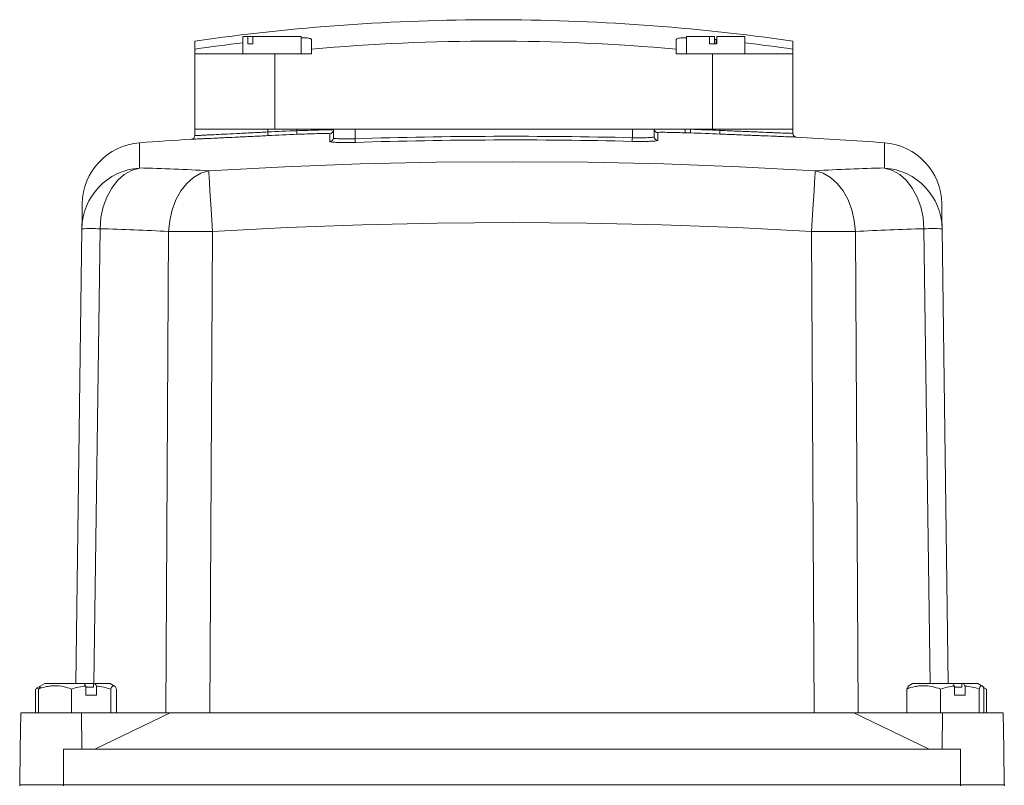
# Model space of a CAD drawing. Header units: millimetres. Extents: x 62 to 845, y 148 to 834.
# Tile 18 of 27: x 113 to 248, y 729 to 834. Entities that reach past the tile are written whole.
import ezdxf

# ---------------------------------------------------------------- set-up
doc = ezdxf.new("R2010")
doc.units = ezdxf.units.MM

msp = doc.modelspace()

# ---------------------------------------------------------------- linework, layer by layer
at = {"color": 7, "linetype": 'Continuous', "lineweight": 15}
for p, q in [((143.5, 831.86), (143.5, 829.46)), ((144.2, 831.86), (143.5, 831.86)), ((144.2, 830.86), (144.2, 831.86)), ((144.2, 831.86), (144.86, 831.86)), ((151.5, 831.86), (144.86, 831.86)), ((144.86, 831.86), (144.86, 830.86)), ((151.5, 829.46), (151.5, 831.86)), ((204.31, 831.86), (204.31, 829.46)), ((207.48, 831.86), (204.31, 831.86)), ((207.48, 830.86), (207.48, 831.86)), ((207.48, 831.86), (208.15, 831.86)), ((208.15, 831.86), (208.15, 830.86)), ((208.48, 831.86), (208.48, 830.86)), ((212.31, 831.86), (208.48, 831.86)), ((212.31, 829.46), (212.31, 831.86)), ((136.92, 830.13), (136.92, 831.23)), ((144.86, 830.86), (144.2, 830.86)), ((152.91, 831.45), (152.91, 830.13)), ((202.91, 830.13), (202.91, 831.45)), ((208.48, 830.86), (207.48, 830.86)), ((208.15, 831.47), (208.41, 831.45)), ((218.9, 831.23), (218.9, 830.13)), ((136.92, 829.46), (136.92, 830.13)), ((136.92, 829.46), (136.92, 819.16)), ((147.91, 829.46), (136.92, 829.46)), ((147.91, 829.46), (147.91, 819.16)), ((152.91, 829.46), (147.91, 829.46)), ((152.91, 830.13), (152.91, 829.46)), ((202.91, 829.46), (202.91, 830.13)), ((207.91, 829.46), (202.91, 829.46)), ((207.91, 829.46), (207.91, 819.16)), ((218.9, 829.46), (207.91, 829.46)), ((218.9, 830.13), (218.9, 829.46)), ((218.9, 829.46), (218.9, 819.16)), ((136.91, 818.28), (136.91, 819.16)), ((136.91, 819.16), (146.91, 819.16)), ((146.91, 818.77), (146.91, 819.16)), ((146.91, 819.16), (150.91, 819.16)), ((150.91, 818.95), (150.91, 819.16)), ((150.91, 819.16), (155.91, 819.16)), ((155.42, 817.46), (155.42, 818.53)), ((155.91, 819.16), (158.91, 819.16)), ((155.91, 817.95), (155.91, 819.16)), ((158.91, 817.85), (158.91, 819.16)), ((158.91, 819.16), (196.91, 819.16)), ((196.91, 819.16), (199.91, 819.16)), ((196.91, 817.99), (196.91, 819.16)), ((199.91, 818.12), (199.91, 819.16)), ((199.91, 819.16), (204.14, 819.16)), ((200.39, 818.66), (200.39, 817.62)), ((204.14, 819.16), (204.91, 819.16)), ((204.89, 818.64), (204.2, 818.66)), ((204.91, 819.14), (204.91, 819.16)), ((204.91, 819.16), (208.91, 819.16)), ((208.91, 818.99), (208.91, 819.16)), ((208.91, 819.16), (218.91, 819.16)), ((218.91, 818.57), (218.91, 819.16)), ((120.59, 743.16), (121.43, 805.51)), ((132.95, 739.16), (133.32, 805.14)), ((139.33, 805.14), (138.96, 739.16)), ((221.85, 739.16), (221.48, 805.14)), ((227.49, 805.14), (227.86, 739.16)), ((239.38, 805.51), (240.22, 743.16)), ((115.39, 742.54), (115.06, 742.41)), ((115.73, 742.81), (115.21, 742.51)), ((115.47, 742.41), (115.77, 742.73)), ((116.34, 743.16), (115.73, 742.81)), ((121.74, 743.16), (116.34, 743.16)), ((123.08, 743.16), (121.74, 743.16)), ((121.96, 741.56), (121.96, 742.82)), ((123.04, 742.66), (121.96, 742.66)), ((123.04, 742.66), (123.04, 743.16)), ((123.22, 743.16), (123.04, 743.16)), ((125.29, 743.16), (123.22, 743.16)), ((123.44, 742.82), (123.44, 741.56)), ((125.91, 742.81), (125.29, 743.16)), ((234.52, 742.41), (234.78, 742.74)), ((235.34, 743.16), (234.74, 742.82)), ((240.83, 743.16), (235.34, 743.16)), ((242.1, 743.16), (240.83, 743.16)), ((241.06, 741.56), (241.06, 742.82)), ((242.1, 742.66), (241.06, 742.66)), ((242.1, 742.66), (242.1, 743.16)), ((242.3, 743.16), (242.1, 743.16)), ((244.29, 743.16), (242.3, 743.16)), ((242.53, 742.82), (242.53, 741.56)), ((244.89, 742.82), (244.29, 743.16)), ((245.13, 742.68), (244.89, 742.82)), ((245.47, 742.41), (245.08, 742.59)), ((115.06, 742.41), (115.06, 739.16)), ((115.47, 742.41), (115.47, 739.16)), ((120.03, 742.41), (120.03, 739.16)), ((123.44, 741.56), (121.96, 741.56)), ((125.38, 742.41), (125.38, 739.16)), ((126.17, 742.41), (126.17, 739.16)), ((234.52, 742.41), (234.52, 739.16)), ((239.15, 742.41), (239.15, 739.16)), ((242.53, 741.56), (241.06, 741.56)), ((244.45, 742.41), (244.45, 739.16)), ((245.12, 742.41), (245.12, 739.16)), ((245.47, 742.41), (245.47, 739.16)), ((113.08, 739.16), (112.99, 734.16)), ((121.4, 739.16), (113.08, 739.16)), ((121.4, 739.16), (121.44, 734.16)), ((133.54, 739.16), (121.4, 739.16)), ((123.21, 734.16), (133.54, 739.16)), ((227.27, 739.16), (133.54, 739.16)), ((227.27, 739.16), (237.6, 734.16)), ((239.41, 739.16), (227.27, 739.16)), ((239.41, 739.16), (239.37, 734.16)), ((247.73, 739.16), (239.41, 739.16)), ((247.82, 734.16), (247.73, 739.16)), ((112.99, 734.16), (112.91, 729.26)), ((241.91, 734.16), (118.91, 734.16)), ((118.91, 734.16), (118.91, 729.26)), ((241.91, 734.16), (241.91, 729.26)), ((247.82, 734.16), (247.9, 729.26)), ((112.91, 729.26), (112.91, 729.16)), ((118.91, 729.26), (112.91, 729.26)), ((118.91, 729.26), (118.91, 729.16)), ((241.91, 729.26), (118.91, 729.26)), ((241.91, 729.26), (241.91, 729.16)), ((247.91, 729.26), (241.91, 729.26)), ((247.91, 729.26), (247.91, 729.16))]:
    msp.add_line(p, q, dxfattribs=at)
at = {"color": 8, "linetype": 'Continuous', "lineweight": 15}
for p, q in [((208.41, 830.86), (208.41, 831.45)), ((136.44, 817.78), (136.44, 817.78)), ((219.38, 818.08), (219.38, 818.08)), ((123.92, 805.51), (123.08, 743.16)), ((237.73, 743.16), (236.89, 805.51))]:
    msp.add_line(p, q, dxfattribs=at)
at = {"color": 7, "linetype": 'Continuous', "lineweight": 15, "flags": 128}
for points in [[(146.93, 818.27), (146.93, 818.28), (146.93, 818.31), (146.93, 818.35), (146.92, 818.42), (146.92, 818.49), (146.91, 818.58), (146.91, 818.67), (146.91, 818.77)], [(150.93, 818.45), (150.93, 818.46), (150.92, 818.49), (150.92, 818.53), (150.92, 818.6), (150.92, 818.67), (150.91, 818.76), (150.91, 818.85), (150.91, 818.95)], [(204.91, 819.14), (204.9, 819.04), (204.9, 818.95), (204.9, 818.86), (204.89, 818.79), (204.89, 818.73), (204.89, 818.68), (204.89, 818.65), (204.89, 818.64)], [(208.91, 818.99), (208.9, 818.89), (208.9, 818.8), (208.89, 818.71), (208.89, 818.64), (208.89, 818.58), (208.89, 818.53), (208.89, 818.5), (208.89, 818.49)], [(158.91, 817.85), (158.91, 817.76), (158.91, 817.67), (158.91, 817.58), (158.92, 817.51), (158.92, 817.45), (158.92, 817.4), (158.92, 817.37), (158.92, 817.35)], [(196.91, 817.99), (196.9, 817.89), (196.9, 817.8), (196.9, 817.72), (196.9, 817.65), (196.9, 817.58), (196.89, 817.54), (196.89, 817.5), (196.89, 817.49)], [(138.82, 813.45), (149.21, 814), (159.6, 814.39), (170, 814.62), (180.41, 814.7), (190.81, 814.62), (201.21, 814.39), (211.6, 814), (221.99, 813.45)], [(129.31, 813.83), (128.25, 813.51), (127.25, 812.93), (126.33, 812.11), (125.53, 811.07), (124.87, 809.85), (124.37, 808.49), (124.05, 807.03), (123.92, 805.51)], [(133.32, 805.14), (133.47, 806.65), (133.81, 808.11), (134.33, 809.47), (135, 810.69), (135.82, 811.73), (136.75, 812.55), (137.76, 813.13), (138.82, 813.45)], [(138.82, 813.45), (138.84, 813.14), (138.88, 812.57), (138.93, 811.75), (138.99, 810.72), (139.07, 809.49), (139.15, 808.13), (139.24, 806.66), (139.33, 805.14)], [(221.48, 805.14), (221.58, 806.66), (221.66, 808.13), (221.75, 809.49), (221.82, 810.72), (221.88, 811.75), (221.93, 812.57), (221.97, 813.14), (221.99, 813.45)], [(221.99, 813.45), (223.05, 813.13), (224.06, 812.55), (224.99, 811.73), (225.81, 810.69), (226.49, 809.47), (227, 808.11), (227.34, 806.65), (227.49, 805.14)], [(236.89, 805.51), (236.76, 807.03), (236.44, 808.49), (235.94, 809.85), (235.28, 811.07), (234.48, 812.11), (233.56, 812.93), (232.56, 813.51), (231.5, 813.83)], [(121.43, 805.51), (121.45, 807.01), (121.46, 808.08), (121.47, 808.72), (121.48, 808.93)], [(239.34, 808.93), (239.34, 808.72), (239.35, 808.08), (239.36, 807.01), (239.38, 805.51)], [(221.48, 805.14), (211.22, 805.67), (200.95, 806.06), (190.68, 806.29), (180.41, 806.37), (170.13, 806.29), (159.86, 806.06), (149.59, 805.67), (139.33, 805.14)]]:
    msp.add_lwpolyline(points, dxfattribs=at)
at = {"color": 8, "linetype": 'Continuous', "lineweight": 15, "flags": 128}
for points in [[(129.36, 817.3), (129.35, 817.08), (129.34, 816.43), (129.33, 815.35), (129.31, 813.83)], [(231.5, 813.83), (231.48, 815.35), (231.47, 816.43), (231.46, 817.08), (231.46, 817.3)]]:
    msp.add_lwpolyline(points, dxfattribs=at)
at = {"color": 7, "linetype": 'Continuous', "lineweight": 15}
for centre, radius, start, end in [((177.91, 546.29), 287.87, 90.0001, 98.1862), ((177.91, 546.29), 287.87, 81.8138, 90.0001), ((177.91, 546.29), 286.78, 96.8904, 98.2175), ((177.91, 546.29), 284.94, 84.9665, 95.0335), ((177.91, 546.29), 286.78, 81.7825, 83.1096), ((136.41, 818.28), 0.5, 273.6012, 0), ((136.41, 818.28), 0.5, 273.6034, 359.9977), ((180.41, 119.16), 700.41, 92.41392, 92.74147), ((180.41, 119.16), 699.91, 92.41392, 92.74147), ((155.41, 819.03), 0.5, 272.0368, 359.9928), ((180.41, 119.16), 699.02, 88.64744, 91.76254), ((200.41, 819.16), 0.5, 180.0084, 268.3704), ((200.4, 819.19), 0.5, 183.6319, 268.3739), ((200.41, 818.12), 0.5, 180.05, 268.4177), ((205.03, 819.02), 0.903, 170.6791, 203.0234), ((180.41, 119.16), 699.91, 87.66795, 87.9954), ((180.41, 119.16), 700.41, 87.66795, 87.9954), ((219.41, 818.58), 0.5, 180, 266.8084), ((219.41, 818.57), 0.5, 180.0047, 221.4171), ((129.98, 808.82), 8.5, 94.1822, 179.231), ((180.41, 119.16), 700, 93.60125, 94.18222), ((155.41, 817.96), 0.5, 271.9949, 359.9493), ((180.41, 119.16), 698.52, 88.64744, 91.76254), ((180.41, 119.16), 700, 85.81778, 86.80843), ((230.84, 808.82), 8.5, 0.769, 85.8178), ((129.9, 805.38), 8.47, 94.0245, 179.1044), ((120.15, 467.19), 346.77, 86.9131, 88.4863), ((240.66, 467.19), 346.77, 91.5137, 93.0869), ((230.91, 805.38), 8.47, 0.8956, 85.9755), ((122.67, 739.47), 66.05, 88.9203, 91.0797), ((114.87, 463), 342.63, 86.9133, 88.4862), ((136.32, 330.82), 474.33, 89.637, 90.363), ((224.49, 330.82), 474.33, 89.637, 90.363), ((245.94, 463), 342.63, 91.5138, 93.0867), ((238.14, 739.47), 66.05, 88.9203, 91.0797)]:
    msp.add_arc(centre, radius, start, end, dxfattribs=at)
at = {"color": 8, "linetype": 'Continuous', "lineweight": 15}
msp.add_arc((219.41, 818.58), 0.5, 221.4337, 266.8, dxfattribs=at)
at = {"color": 7, "linetype": 'Continuous', "lineweight": 15}
for points, knots in [([(151.5, 831.68), (151.69, 831.68), (152.32, 831.68), (152.8, 831.59), (152.87, 831.49), (152.91, 831.45)], [0, 0, 0, 0, 0.210236, 0.675175, 1, 1, 1, 1]), ([(202.91, 831.45), (202.97, 831.51), (203.11, 831.62), (203.7, 831.69), (204.24, 831.68), (204.31, 831.68)], [0, 0, 0, 0, 0.464165, 0.928511, 1, 1, 1, 1]), ([(146.93, 818.27), (146.24, 818.23), (145.56, 818.2), (144.55, 818.15), (144.22, 818.14), (143.56, 818.11), (143.23, 818.09), (142.28, 818.05), (141.68, 818.02), (140.82, 817.98), (140.55, 817.96), (140.01, 817.94), (139.76, 817.93), (139.03, 817.89), (138.6, 817.87), (138.02, 817.85), (137.84, 817.84), (137.52, 817.82), (137.22, 817.81), (136.99, 817.8), (136.79, 817.79), (136.71, 817.79), (136.51, 817.78), (136.44, 817.78), (136.44, 817.78)], [0, 0, 0, 0, 0.125, 0.125, 0.1875, 0.1875, 0.25, 0.25, 0.375, 0.375, 0.4375, 0.4375, 0.5, 0.5, 0.625, 0.625, 0.6875, 0.6875, 0.75, 0.8125, 0.8125, 0.875, 0.875, 1, 1, 1, 1]), ([(136.91, 818.28), (136.91, 818.28), (136.97, 818.28), (137.16, 818.29), (137.25, 818.29), (137.44, 818.3), (137.66, 818.31), (137.94, 818.32), (138.24, 818.34), (138.42, 818.35), (138.96, 818.37), (139.38, 818.39), (140.3, 818.44), (140.82, 818.46), (141.9, 818.52), (142.48, 818.54), (143.38, 818.59), (143.7, 818.61), (144.32, 818.64), (144.64, 818.65), (145.6, 818.7), (146.25, 818.73), (146.91, 818.77)], [0, 0, 0, 0, 0.125, 0.125, 0.1875, 0.1875, 0.25, 0.3125, 0.3125, 0.375, 0.375, 0.5, 0.5, 0.625, 0.625, 0.75, 0.75, 0.8125, 0.8125, 0.875, 0.875, 1, 1, 1, 1]), ([(150.91, 818.95), (151.28, 818.96), (152.21, 818.99), (153.61, 819.03), (154.88, 819.06), (155.74, 819.06), (155.85, 819.04), (155.91, 819.03)], [0, 0, 0, 0, 0.142224, 0.35669, 0.571091, 0.785549, 1, 1, 1, 1]), ([(155.42, 818.53), (155.37, 818.54), (155.27, 818.56), (154.5, 818.56), (153.36, 818.54), (152.1, 818.49), (151.26, 818.46), (150.93, 818.45)], [0, 0, 0, 0, 0.214445, 0.428893, 0.643288, 0.857762, 1, 1, 1, 1]), ([(196.91, 817.99), (197.3, 817.98), (197.7, 817.97), (198.24, 817.97), (198.41, 817.97), (198.74, 817.98), (198.89, 817.99), (199.17, 818), (199.29, 818), (199.51, 818.02), (199.6, 818.03), (199.75, 818.05), (199.81, 818.06), (199.89, 818.09), (199.91, 818.1), (199.91, 818.12)], [0, 0, 0, 0, 0.25, 0.25, 0.375, 0.375, 0.5, 0.5, 0.625, 0.625, 0.75, 0.75, 0.875, 0.875, 1, 1, 1, 1]), ([(204.2, 818.66), (203.87, 818.67), (203.05, 818.7), (201.88, 818.72), (200.91, 818.73), (200.45, 818.72), (200.4, 818.7), (200.39, 818.69)], [0, 0, 0, 0, 0.15841, 0.396513, 0.634384, 0.87114, 1, 1, 1, 1]), ([(200.39, 818.69), (200.39, 818.69), (200.39, 818.68), (200.39, 818.67), (200.39, 818.66)], [0, 0, 0, 0, 0.753483, 1, 1, 1, 1]), ([(219.38, 818.08), (219.38, 818.07), (219.31, 818.08), (219.11, 818.08), (219.03, 818.09), (218.83, 818.09), (218.71, 818.1), (218.32, 818.11), (217.99, 818.12), (217.42, 818.15), (217.22, 818.15), (216.78, 818.17), (216.55, 818.18), (215.82, 818.21), (215.29, 818.23), (214.43, 818.26), (214.14, 818.28), (213.53, 818.3), (212.91, 818.33), (212.27, 818.35), (211.61, 818.38), (211.28, 818.39), (210.26, 818.43), (209.58, 818.46), (208.89, 818.49)], [0, 0, 0, 0, 0.125, 0.125, 0.1875, 0.1875, 0.25, 0.25, 0.375, 0.375, 0.4375, 0.4375, 0.5, 0.5, 0.625, 0.625, 0.6875, 0.6875, 0.75, 0.8125, 0.8125, 0.875, 0.875, 1, 1, 1, 1]), ([(208.91, 818.99), (209.57, 818.96), (210.22, 818.93), (211.19, 818.89), (211.51, 818.88), (212.13, 818.85), (212.75, 818.82), (213.33, 818.8), (213.91, 818.78), (214.19, 818.76), (215.01, 818.73), (215.52, 818.71), (216.21, 818.68), (216.43, 818.67), (216.85, 818.65), (217.04, 818.65), (217.59, 818.62), (217.89, 818.61), (218.27, 818.6), (218.38, 818.59), (218.57, 818.59), (218.65, 818.58), (218.84, 818.58), (218.91, 818.57), (218.91, 818.57)], [0, 0, 0, 0, 0.125, 0.125, 0.1875, 0.1875, 0.25, 0.3125, 0.3125, 0.375, 0.375, 0.5, 0.5, 0.5625, 0.5625, 0.625, 0.625, 0.75, 0.75, 0.8125, 0.8125, 0.875, 0.875, 1, 1, 1, 1]), ([(158.92, 817.35), (158.53, 817.34), (157.74, 817.32), (156.7, 817.33), (155.91, 817.36), (155.48, 817.4), (155.44, 817.44), (155.42, 817.46)], [0, 0, 0, 0, 0.214183, 0.42837, 0.642468, 0.856744, 1, 1, 1, 1]), ([(155.91, 817.95), (155.91, 817.94), (155.92, 817.93), (156, 817.9), (156.06, 817.89), (156.21, 817.87), (156.3, 817.86), (156.52, 817.85), (156.65, 817.84), (156.92, 817.83), (157.08, 817.83), (157.4, 817.83), (157.58, 817.83), (157.94, 817.83), (158.13, 817.83), (158.51, 817.84), (158.71, 817.85), (158.91, 817.85)], [0, 0, 0, 0, 0.125, 0.125, 0.25, 0.25, 0.375, 0.375, 0.5, 0.5, 0.625, 0.625, 0.75, 0.75, 0.875, 0.875, 1, 1, 1, 1]), ([(200.39, 817.62), (200.39, 817.6), (200.37, 817.59), (200.28, 817.57), (200.21, 817.55), (200.04, 817.53), (199.93, 817.52), (199.68, 817.51), (199.53, 817.5), (199.21, 817.49), (199.03, 817.48), (198.65, 817.48), (198.45, 817.47), (198.03, 817.47), (197.81, 817.47), (197.35, 817.48), (197.12, 817.48), (196.89, 817.49)], [0, 0, 0, 0, 0.125, 0.125, 0.25, 0.25, 0.375, 0.375, 0.5, 0.5, 0.625, 0.625, 0.75, 0.75, 0.875, 0.875, 1, 1, 1, 1]), ([(120.03, 742.41), (119.28, 742.68), (118.53, 742.86), (117.56, 742.86), (117.36, 742.85), (116.98, 742.81), (116.79, 742.78), (116.22, 742.66), (115.84, 742.55), (115.47, 742.41)], [0, 0, 0, 0, 0.5, 0.5, 0.625, 0.625, 0.75, 0.75, 1, 1, 1, 1]), ([(120.03, 742.41), (120.34, 742.51), (120.66, 742.6), (121.31, 742.74), (121.63, 742.79), (121.96, 742.82)], [0, 0, 0, 0, 0.5, 0.5, 1, 1, 1, 1]), ([(126.17, 742.41), (126.04, 742.68), (125.91, 742.86), (125.74, 742.86), (125.7, 742.85), (125.64, 742.81), (125.6, 742.78), (125.51, 742.66), (125.44, 742.55), (125.38, 742.41)], [0, 0, 0, 0, 0.5, 0.5, 0.625, 0.625, 0.75, 0.75, 1, 1, 1, 1]), ([(239.15, 742.41), (238.39, 742.68), (237.62, 742.86), (236.64, 742.86), (236.44, 742.85), (236.05, 742.81), (235.86, 742.78), (235.28, 742.66), (234.9, 742.55), (234.52, 742.41)], [0, 0, 0, 0, 0.5, 0.5, 0.625, 0.625, 0.75, 0.75, 1, 1, 1, 1]), ([(244.45, 742.41), (244.14, 742.51), (243.82, 742.6), (243.18, 742.74), (242.86, 742.79), (242.53, 742.82)], [0, 0, 0, 0, 0.5, 0.5, 1, 1, 1, 1]), ([(245.12, 742.41), (245.01, 742.68), (244.9, 742.86), (244.76, 742.86), (244.73, 742.85), (244.67, 742.81), (244.64, 742.78), (244.56, 742.66), (244.5, 742.55), (244.45, 742.41)], [0, 0, 0, 0, 0.5, 0.5, 0.625, 0.625, 0.75, 0.75, 1, 1, 1, 1])]:
    msp.add_open_spline(points, degree=3, knots=knots, dxfattribs=at)
for points in [[(204.14, 819.16), (204.39, 819.15), (204.65, 819.15), (204.91, 819.14)], [(121.74, 743.16), (121.81, 743.05), (121.89, 742.94), (121.96, 742.82)], [(123.44, 742.82), (123.37, 742.94), (123.29, 743.05), (123.22, 743.16)], [(123.44, 742.82), (124.1, 742.76), (124.75, 742.61), (125.38, 742.41)], [(241.06, 742.82), (240.41, 742.76), (239.77, 742.61), (239.15, 742.41)], [(240.83, 743.16), (240.91, 743.05), (240.98, 742.94), (241.06, 742.82)], [(242.53, 742.82), (242.45, 742.94), (242.37, 743.05), (242.3, 743.16)]]:
    msp.add_open_spline(points, degree=3, dxfattribs=at)

doc.saveas('drawing.dxf')
